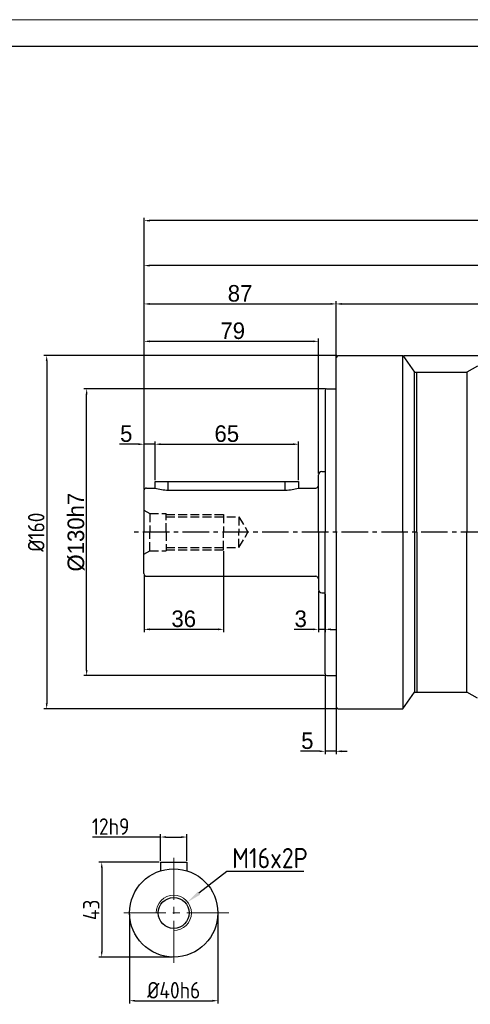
# Model space of a CAD drawing. Header units: millimetres. Extents: x 0 to 1014, y 0 to 717.
# Tile 8 of 13: x 286 to 491, y 271 to 717. Entities that reach past the tile are written whole.
import ezdxf

# ---------------------------------------------------------------- set-up
doc = ezdxf.new("R2010")
doc.units = ezdxf.units.MM
for name, pattern in [('CENTER2', [28.575, 19.05, -3.175, 3.175, -3.175]), ('JIS_02_4.0', [5.5, 4, -1.5]), ('点画线', [18, 12, -2, 2, -2])]:
    doc.linetypes.add(name, pattern=pattern)
doc.layers.add('6文字层', color=3, linetype='Continuous')
doc.layers.add('7中心线层', color=7, linetype='点画线')
for name, color, linetype, lineweight in [('中心线', 230, 'CENTER2', 18), ('中心线01', 7, 'JIS_02_4.0', 0), ('图框_外框线', 7, 'Continuous', 18), ('粗实线', 7, 'Continuous', 40), ('细实线', 211, 'Continuous', 18)]:
    doc.layers.add(name, color=color, linetype=linetype, lineweight=lineweight)
doc.styles.add('工程字', font='gbenor.shx', dxfattribs={"bigfont": 'gbcbig.shx'})
doc.dimstyles.new('DIMSTYLE_17', dxfattribs={"dimtxt": 8, "dimasz": 12, "dimexe": 0.18, "dimexo": 1, "dimgap": 1, "dimtad": 1, "dimtih": 1, "dimtoh": 1, "dimdec": 3, "dimdsep": 46, "dimtxsty": 'Standard', "dimblk": '_FILLED', "dimblk1": '_FILLED', "dimblk2": '_FILLED', "dimcen": 0.09, "dimadec": 0, "dimazin": 0, "dimtol": 1, "dimtp": 0.1, "dimtm": 0.1, "dimtfac": 0.7, "dimtdec": 3, "dimtofl": 0, "dimtmove": 0, "dimatfit": 3, "dimldrblk": '_FILLED', "dimfxl": 1, "dimtolj": 1, "dimarcsym": 0})
doc.dimstyles.new('ISO-25', dxfattribs={"dimtxt": 2.5, "dimasz": 2.5, "dimexe": 1.25, "dimexo": 0.625, "dimtad": 1, "dimtxsty": 'Standard', "dimcen": 2.5, "dimadec": 0, "dimazin": 0, "dimtfac": 1, "dimtmove": 0, "dimatfit": 3, "dimfxl": 1, "dimarcsym": 0})

# ---------------------------------------------------------------- blocks, each defined once
blk = doc.blocks.new('*D79')
at = {"layer": '6文字层', "color": 0, "lineweight": -2}
for p, q in [((429.77, 555.51), (429.77, 589.54)), ((642.27, 485.51), (642.27, 589.54)), ((432.27, 588.29), (639.77, 588.29))]:
    blk.add_line(p, q, dxfattribs=at)
at = {"layer": '6文字层', "color": 0}
for points in [[(432.27, 588.71), (432.27, 587.87), (429.77, 588.29)], [(639.77, 587.87), (639.77, 588.71), (642.27, 588.29)]]:
    blk.add_solid(points, dxfattribs=at)
at = {"layer": 'Defpoints', "color": 0}
for p in [(642.27, 588.29), (429.77, 554.88), (642.27, 484.88)]:
    blk.add_point(p, dxfattribs=at)
at = {"layer": '6文字层', "color": 0, "insert": (536.02, 593.67), "char_height": 7.5, "attachment_point": 5}
blk.add_mtext('212,5', dxfattribs=at)
blk = doc.blocks.new('*D80')
at = {"layer": '6文字层', "color": 0, "lineweight": -2}
for p, q in [((342.77, 504.31), (342.77, 606.9)), ((699.77, 425.01), (699.77, 606.9)), ((697.27, 605.65), (345.27, 605.65))]:
    blk.add_line(p, q, dxfattribs=at)
at = {"layer": '6文字层', "color": 0}
for points in [[(345.27, 606.07), (345.27, 605.24), (342.77, 605.65)], [(697.27, 605.24), (697.27, 606.07), (699.77, 605.65)]]:
    blk.add_solid(points, dxfattribs=at)
at = {"layer": 'Defpoints', "color": 0}
for p in [(342.77, 605.65), (342.77, 503.68), (699.77, 424.38)]:
    blk.add_point(p, dxfattribs=at)
at = {"layer": '6文字层', "color": 0, "insert": (521.27, 610.4), "char_height": 7.5, "attachment_point": 5}
blk.add_mtext('357', dxfattribs=at)
blk = doc.blocks.new('*D82')
at = {"layer": '6文字层', "color": 0, "lineweight": -2}
for p, q in [((350.23, 335.99), (350.23, 347.99)), ((362.23, 335.99), (362.23, 347.99)), ((350.23, 346.74), (319.47, 346.74)), ((352.73, 346.74), (359.73, 346.74))]:
    blk.add_line(p, q, dxfattribs=at)
at = {"layer": '6文字层', "color": 0}
for points in [[(352.73, 347.15), (352.73, 346.32), (350.23, 346.74)], [(359.73, 346.32), (359.73, 347.15), (362.23, 346.74)]]:
    blk.add_solid(points, dxfattribs=at)
at = {"layer": 'Defpoints', "color": 0}
for p in [(362.23, 346.74), (350.23, 335.36), (362.23, 335.36)]:
    blk.add_point(p, dxfattribs=at)
at = {"layer": '6文字层', "color": 0, "insert": (327.67, 351.49), "char_height": 7.5, "attachment_point": 5, "style": '工程字'}
blk.add_mtext('12h9', dxfattribs=at)
blk = doc.blocks.new('*D83')
at = {"layer": '6文字层', "color": 0, "lineweight": -2}
for p, q in [((349.61, 335.36), (322.38, 335.36)), ((323.63, 332.86), (323.63, 294.86)), ((355.61, 292.36), (322.38, 292.36))]:
    blk.add_line(p, q, dxfattribs=at)
at = {"layer": '6文字层', "color": 0}
for points in [[(324.04, 332.86), (323.21, 332.86), (323.63, 335.36)], [(323.21, 294.86), (324.04, 294.86), (323.63, 292.36)]]:
    blk.add_solid(points, dxfattribs=at)
at = {"layer": 'Defpoints', "color": 0}
for p in [(350.23, 335.36), (323.63, 292.36), (356.23, 292.36)]:
    blk.add_point(p, dxfattribs=at)
at = {"layer": '6文字层', "color": 0, "insert": (318.88, 313.72), "char_height": 7.5, "attachment_point": 5, "rotation": 90, "style": '工程字'}
blk.add_mtext('43', dxfattribs=at)
blk = doc.blocks.new('*D84')
at = {"layer": '6文字层', "color": 0, "lineweight": -2}
for p, q in [((336.23, 311.74), (336.23, 271.32)), ((376.23, 311.74), (376.23, 271.32)), ((338.73, 272.57), (373.73, 272.57))]:
    blk.add_line(p, q, dxfattribs=at)
at = {"layer": '6文字层', "color": 0}
for points in [[(338.73, 272.99), (338.73, 272.16), (336.23, 272.57)], [(373.73, 272.16), (373.73, 272.99), (376.23, 272.57)]]:
    blk.add_solid(points, dxfattribs=at)
at = {"layer": 'Defpoints', "color": 0}
for p in [(336.23, 312.36), (376.23, 312.36), (376.23, 272.57)]:
    blk.add_point(p, dxfattribs=at)
at = {"layer": '6文字层', "color": 0, "insert": (356.23, 277.32), "char_height": 7.5, "attachment_point": 5, "style": '工程字'}
blk.add_mtext('%%C40h6', dxfattribs=at)
blk = doc.blocks.new('_FILLED')
at = {"color": 0, "linetype": 'ByBlock'}
blk.add_solid([(0, 0), (-1, 0.133), (-1, -0.133)], dxfattribs=at)
blk = doc.blocks.new('*D85')
at = {"layer": '6文字层', "color": 0, "linetype": 'Continuous', "lineweight": -2}
for p, q in [((380.21, 331.11), (367.65, 321.29)), ((415.12, 331.11), (380.21, 331.11)), ((356.14, 312.36), (356.32, 312.36)), ((356.23, 312.27), (356.23, 312.45))]:
    blk.add_line(p, q, dxfattribs=at)
at = {"layer": 'Defpoints', "color": 0}
for p in [(362.53, 317.29), (349.93, 307.43)]:
    blk.add_point(p, dxfattribs=at)
at = {"layer": '6文字层', "color": 0, "lineweight": -2, "xscale": 6.5, "yscale": 6.5, "zscale": 6.5, "rotation": 218.0258857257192}
blk.add_blockref('_FILLED', (362.53, 317.29), dxfattribs=at)
at = {"layer": '6文字层', "color": 0, "insert": (399.84, 337.19), "char_height": 7.5, "attachment_point": 5, "style": '工程字'}
blk.add_mtext('\\A1;{\\H1.222222x;M16x2P}', dxfattribs=at)
blk = doc.blocks.new('*D98')
at = {"layer": '6文字层', "color": 0, "lineweight": -2}
for p, q in [((460.64, 564.88), (791.34, 564.88)), ((790.09, 562.38), (790.09, 351.88)), ((707.08, 349.38), (791.34, 349.38))]:
    blk.add_line(p, q, dxfattribs=at)
at = {"layer": '6文字层', "color": 0}
for points in [[(790.5, 562.38), (789.67, 562.38), (790.09, 564.88)], [(789.67, 351.88), (790.5, 351.88), (790.09, 349.38)]]:
    blk.add_solid(points, dxfattribs=at)
at = {"layer": 'Defpoints', "color": 0}
for p in [(460.02, 564.88), (706.45, 349.38), (790.09, 349.38)]:
    blk.add_point(p, dxfattribs=at)
at = {"layer": '6文字层', "color": 0, "insert": (784.71, 457.13), "char_height": 7.5, "attachment_point": 5, "rotation": 90}
blk.add_mtext('215,5', dxfattribs=at)
blk = doc.blocks.new('*D99')
at = {"layer": '6文字层', "color": 0, "lineweight": -2}
for p, q in [((342.77, 504.31), (342.77, 627.27)), ((704.77, 626.02), (345.27, 626.02)), ((707.27, 391.21), (707.27, 627.27))]:
    blk.add_line(p, q, dxfattribs=at)
at = {"layer": '6文字层', "color": 0}
for points in [[(345.27, 626.44), (345.27, 625.6), (342.77, 626.02)], [(704.77, 625.6), (704.77, 626.44), (707.27, 626.02)]]:
    blk.add_solid(points, dxfattribs=at)
at = {"layer": 'Defpoints', "color": 0}
for p in [(342.77, 626.02), (342.77, 503.68), (707.27, 390.58)]:
    blk.add_point(p, dxfattribs=at)
at = {"layer": '6文字层', "color": 0, "insert": (525.02, 631.4), "char_height": 7.5, "attachment_point": 5}
blk.add_mtext('364,5', dxfattribs=at)
blk = doc.blocks.new('*D103')
at = {"layer": '6文字层', "color": 0, "lineweight": -2}
for p, q in [((424.94, 549.88), (315.55, 549.88)), ((316.8, 422.38), (316.8, 547.38)), ((424.94, 419.88), (315.55, 419.88))]:
    blk.add_line(p, q, dxfattribs=at)
at = {"layer": '6文字层', "color": 0}
for points in [[(317.21, 547.38), (316.38, 547.38), (316.8, 549.88)], [(316.38, 422.38), (317.21, 422.38), (316.8, 419.88)]]:
    blk.add_solid(points, dxfattribs=at)
at = {"layer": 'Defpoints', "color": 0}
for p in [(316.8, 549.88), (425.57, 549.88), (425.57, 419.88)]:
    blk.add_point(p, dxfattribs=at)
at = {"layer": '6文字层', "color": 0, "insert": (312.05, 484.88), "char_height": 7.5, "attachment_point": 5, "rotation": 90}
blk.add_mtext('%%C130h7', dxfattribs=at)
blk = doc.blocks.new('*D104')
at = {"layer": '6文字层', "color": 0, "lineweight": -2}
for p, q in [((340.27, 524.73), (331.7, 524.73)), ((342.77, 504.31), (342.77, 525.98)), ((347.77, 524.73), (342.77, 524.73)), ((347.77, 508.51), (347.77, 525.98)), ((350.27, 524.73), (352.77, 524.73))]:
    blk.add_line(p, q, dxfattribs=at)
at = {"layer": '6文字层', "color": 0}
for points in [[(340.27, 524.31), (340.27, 525.14), (342.77, 524.73)], [(350.27, 525.14), (350.27, 524.31), (347.77, 524.73)]]:
    blk.add_solid(points, dxfattribs=at)
at = {"layer": 'Defpoints', "color": 0}
for p in [(342.77, 524.73), (347.77, 507.88), (342.77, 503.68)]:
    blk.add_point(p, dxfattribs=at)
at = {"layer": '6文字层', "color": 0, "insert": (334.74, 529.48), "char_height": 7.5, "attachment_point": 5}
blk.add_mtext('5', dxfattribs=at)
blk = doc.blocks.new('*D105')
at = {"layer": '6文字层', "color": 0, "lineweight": -2}
for p, q in [((347.77, 508.51), (347.77, 525.98)), ((350.27, 524.73), (410.27, 524.73)), ((412.77, 508.51), (412.77, 525.98))]:
    blk.add_line(p, q, dxfattribs=at)
at = {"layer": '6文字层', "color": 0}
for points in [[(350.27, 525.14), (350.27, 524.31), (347.77, 524.73)], [(410.27, 524.31), (410.27, 525.14), (412.77, 524.73)]]:
    blk.add_solid(points, dxfattribs=at)
at = {"layer": 'Defpoints', "color": 0}
for p in [(412.77, 524.73), (347.77, 507.88), (412.77, 507.88)]:
    blk.add_point(p, dxfattribs=at)
at = {"layer": '6文字层', "color": 0, "insert": (380.27, 529.48), "char_height": 7.5, "attachment_point": 5}
blk.add_mtext('65', dxfattribs=at)
blk = doc.blocks.new('*D106')
at = {"layer": '6文字层', "color": 0, "lineweight": -2}
for p, q in [((342.77, 504.31), (342.77, 572.6)), ((345.27, 571.35), (419.27, 571.35)), ((421.77, 511.51), (421.77, 572.6))]:
    blk.add_line(p, q, dxfattribs=at)
at = {"layer": '6文字层', "color": 0}
for points in [[(345.27, 571.76), (345.27, 570.93), (342.77, 571.35)], [(419.27, 570.93), (419.27, 571.76), (421.77, 571.35)]]:
    blk.add_solid(points, dxfattribs=at)
at = {"layer": 'Defpoints', "color": 0}
for p in [(421.77, 571.35), (421.77, 510.88), (342.77, 503.68)]:
    blk.add_point(p, dxfattribs=at)
at = {"layer": '6文字层', "color": 0, "insert": (382.95, 576.1), "char_height": 7.5, "attachment_point": 5}
blk.add_mtext('79', dxfattribs=at)
blk = doc.blocks.new('*D107')
at = {"layer": '6文字层', "color": 0, "lineweight": -2}
for p, q in [((378.77, 476.26), (378.77, 439.6)), ((342.77, 465.46), (342.77, 439.6)), ((376.27, 440.85), (345.27, 440.85))]:
    blk.add_line(p, q, dxfattribs=at)
at = {"layer": '6文字层', "color": 0}
for points in [[(345.27, 441.27), (345.27, 440.43), (342.77, 440.85)], [(376.27, 440.43), (376.27, 441.27), (378.77, 440.85)]]:
    blk.add_solid(points, dxfattribs=at)
at = {"layer": 'Defpoints', "color": 0}
for p in [(378.77, 476.88), (342.77, 466.08), (342.77, 440.85)]:
    blk.add_point(p, dxfattribs=at)
at = {"layer": '6文字层', "color": 0, "insert": (360.77, 445.6), "char_height": 7.5, "attachment_point": 5}
blk.add_mtext('36', dxfattribs=at)
blk = doc.blocks.new('*D108')
at = {"layer": '6文字层', "color": 0, "lineweight": -2}
for p, q in [((421.77, 458.26), (421.77, 439.6)), ((424.77, 456.76), (424.77, 439.6)), ((419.27, 440.85), (410.7, 440.85)), ((424.77, 440.85), (421.77, 440.85)), ((427.27, 440.85), (429.77, 440.85))]:
    blk.add_line(p, q, dxfattribs=at)
at = {"layer": '6文字层', "color": 0}
for points in [[(419.27, 440.43), (419.27, 441.27), (421.77, 440.85)], [(427.27, 441.27), (427.27, 440.43), (424.77, 440.85)]]:
    blk.add_solid(points, dxfattribs=at)
at = {"layer": 'Defpoints', "color": 0}
for p in [(421.77, 458.88), (424.77, 457.38), (421.77, 440.85)]:
    blk.add_point(p, dxfattribs=at)
at = {"layer": '6文字层', "color": 0, "insert": (413.74, 445.6), "char_height": 7.5, "attachment_point": 5}
blk.add_mtext('3', dxfattribs=at)
blk = doc.blocks.new('*D109')
at = {"layer": '6文字层', "color": 0, "lineweight": -2}
for p, q in [((424.77, 420.06), (424.77, 384.35)), ((429.77, 405.06), (429.77, 384.35)), ((422.27, 385.6), (413.7, 385.6)), ((429.77, 385.6), (424.77, 385.6)), ((432.27, 385.6), (434.77, 385.6))]:
    blk.add_line(p, q, dxfattribs=at)
at = {"layer": '6文字层', "color": 0}
for points in [[(422.27, 385.18), (422.27, 386.01), (424.77, 385.6)], [(432.27, 386.01), (432.27, 385.18), (429.77, 385.6)]]:
    blk.add_solid(points, dxfattribs=at)
at = {"layer": 'Defpoints', "color": 0}
for p in [(424.77, 420.68), (429.77, 405.68), (424.77, 385.6)]:
    blk.add_point(p, dxfattribs=at)
at = {"layer": '6文字层', "color": 0, "insert": (416.74, 390.35), "char_height": 7.5, "attachment_point": 5}
blk.add_mtext('5', dxfattribs=at)
blk = doc.blocks.new('*D110')
at = {"layer": '6文字层', "color": 0, "lineweight": -2}
for p, q in [((430.14, 564.88), (297.45, 564.88)), ((298.7, 562.38), (298.7, 407.38)), ((430.14, 404.88), (297.45, 404.88))]:
    blk.add_line(p, q, dxfattribs=at)
at = {"layer": '6文字层', "color": 0}
for points in [[(299.12, 562.38), (298.29, 562.38), (298.7, 564.88)], [(298.29, 407.38), (299.12, 407.38), (298.7, 404.88)]]:
    blk.add_solid(points, dxfattribs=at)
at = {"layer": 'Defpoints', "color": 0}
for p in [(430.77, 564.88), (298.7, 404.88), (430.77, 404.88)]:
    blk.add_point(p, dxfattribs=at)
at = {"layer": '6文字层', "color": 0, "insert": (293.95, 484.88), "char_height": 7.5, "attachment_point": 5, "rotation": 90, "style": '工程字'}
blk.add_mtext('%%C160', dxfattribs=at)
blk = doc.blocks.new('*D111')
at = {"layer": '6文字层', "color": 0, "lineweight": -2}
for p, q in [((342.77, 504.31), (342.77, 589.54)), ((429.77, 572.21), (429.77, 589.54)), ((345.27, 588.29), (427.27, 588.29))]:
    blk.add_line(p, q, dxfattribs=at)
at = {"layer": '6文字层', "color": 0}
for points in [[(345.27, 588.71), (345.27, 587.87), (342.77, 588.29)], [(427.27, 587.87), (427.27, 588.71), (429.77, 588.29)]]:
    blk.add_solid(points, dxfattribs=at)
at = {"layer": 'Defpoints', "color": 0}
for p in [(429.77, 588.29), (429.77, 571.58), (342.77, 503.68)]:
    blk.add_point(p, dxfattribs=at)
at = {"layer": '6文字层', "color": 0, "insert": (386.27, 593.04), "char_height": 7.5, "attachment_point": 5}
blk.add_mtext('87', dxfattribs=at)
blk = doc.blocks.new('*D112')
at = {"layer": '6文字层', "color": 0, "lineweight": -2}
for p, q in [((342.77, 504.31), (342.77, 589.54)), ((429.77, 564.71), (429.77, 589.54)), ((345.27, 588.29), (427.27, 588.29))]:
    blk.add_line(p, q, dxfattribs=at)
at = {"layer": '6文字层', "color": 0}
for points in [[(345.27, 588.71), (345.27, 587.87), (342.77, 588.29)], [(427.27, 587.87), (427.27, 588.71), (429.77, 588.29)]]:
    blk.add_solid(points, dxfattribs=at)
at = {"layer": 'Defpoints', "color": 0}
for p in [(429.77, 588.29), (429.77, 564.08), (342.77, 503.68)]:
    blk.add_point(p, dxfattribs=at)
at = {"layer": '6文字层', "color": 0, "insert": (386.27, 593.04), "char_height": 7.5, "attachment_point": 5}
blk.add_mtext('87', dxfattribs=at)

msp = doc.modelspace()

# ---------------------------------------------------------------- linework, layer by layer
at = {"layer": '7中心线层'}
msp.add_line((642.2677, 484.8833), (336.5985, 484.8833), dxfattribs=at)
at = {"layer": '中心线', "color": 0}
for p, q in [((356.2302, 337.36), (356.2302, 287.36)), ((381.2302, 312.36), (331.2302, 312.36))]:
    msp.add_line(p, q, dxfattribs=at)
at = {"layer": '中心线01', "color": 0, "lineweight": 25}
for p, q in [((342.7677, 494.8833), (345.3658, 493.3833)), ((345.3658, 493.3833), (345.3658, 484.8833)), ((345.3658, 493.3833), (352.7677, 493.3833)), ((352.7677, 484.8833), (352.7677, 493.3833)), ((352.7677, 492.8833), (378.7677, 492.8833)), ((352.7677, 491.8833), (385.7677, 491.8833)), ((378.7677, 492.8833), (378.7677, 484.8833)), ((385.7677, 491.8833), (385.7677, 484.8833)), ((385.7677, 491.8833), (389.8092, 484.8833)), ((345.3658, 476.3833), (345.3658, 484.8833)), ((352.7677, 484.8833), (352.7677, 476.3833)), ((378.7677, 476.8833), (378.7677, 484.8833)), ((385.7677, 477.8833), (385.7677, 484.8833)), ((385.7677, 477.8833), (389.8092, 484.8833)), ((352.7677, 477.8833), (385.7677, 477.8833)), ((342.7677, 474.8833), (345.3658, 476.3833)), ((345.3658, 476.3833), (352.7677, 476.3833)), ((352.7677, 476.8833), (378.7677, 476.8833))]:
    msp.add_line(p, q, dxfattribs=at)
at = {"layer": '图框_外框线', "color": 3}
msp.add_lwpolyline([(0, 0), (1014.0534, 0), (1014.0534, 717.0806), (0, 717.0806)], close=True, dxfattribs=at)
at = {"layer": '图框_外框线', "color": 3, "lineweight": 25}
msp.add_lwpolyline([(60.3603, 12.0721), (1001.9813, 12.0721), (1001.9813, 705.0086), (60.3603, 705.0086)], close=True, dxfattribs=at)
at = {"layer": '粗实线', "lineweight": 30}
for p, q in [((430.5677, 564.8833), (429.7677, 564.0833)), ((429.7677, 484.8833), (429.7677, 564.0833)), ((430.5677, 564.8833), (460.0162, 564.8833)), ((460.0162, 564.8833), (465.2677, 557.3833)), ((460.0162, 484.8833), (460.0162, 564.8833)), ((493.7684, 560.1333), (489.0053, 557.3833)), ((465.2677, 557.3833), (466.2677, 557.3833)), ((465.2677, 544.8833), (465.2677, 557.3833)), ((465.2677, 484.8833), (465.2677, 557.3833)), ((466.2677, 544.8833), (466.2677, 557.3833)), ((466.2677, 557.3833), (489.0053, 557.3833)), ((466.2677, 484.8833), (466.2677, 557.3833)), ((466.2677, 544.8833), (466.2677, 557.3833)), ((466.2677, 484.8833), (466.2677, 557.3833)), ((489.0053, 557.3833), (489.0053, 484.8833)), ((424.7677, 549.0833), (424.7677, 484.8833)), ((425.5677, 549.8833), (429.7677, 549.8833)), ((421.7677, 484.8832), (421.7677, 510.8833)), ((423.2677, 512.3833), (424.7677, 512.3833)), ((343.9677, 504.8833), (347.7683, 504.8833)), ((347.7682, 504.8833), (347.7682, 507.8833)), ((347.7682, 507.8833), (412.7682, 507.8833)), ((353.7682, 503.9621), (353.7682, 507.8833)), ((406.7682, 503.9621), (406.7682, 507.8833)), ((412.7682, 507.8833), (412.7682, 504.8833)), ((412.7683, 504.8833), (420.5677, 504.8833)), ((342.7677, 503.6833), (342.7677, 484.8833)), ((353.7682, 503.9621), (406.7682, 503.9621)), ((342.7677, 466.0833), (342.7677, 484.8833)), ((421.7677, 484.8834), (421.7677, 458.8833)), ((424.7677, 420.6833), (424.7677, 484.8833)), ((429.7677, 484.8833), (429.7677, 405.6833)), ((460.0162, 484.8833), (460.0162, 404.8833)), ((465.2677, 484.8833), (465.2677, 412.3833)), ((466.2677, 484.8833), (466.2677, 412.3833)), ((466.2677, 484.8833), (466.2677, 412.3833)), ((489.0053, 412.3833), (489.0053, 484.8833)), ((343.9677, 464.8833), (420.5677, 464.8833)), ((423.2677, 457.3833), (424.7677, 457.3833)), ((465.2677, 424.8833), (465.2677, 412.3833)), ((466.2677, 424.8833), (466.2677, 412.3833)), ((466.2677, 424.8833), (466.2677, 412.3833)), ((425.5677, 419.8833), (429.7677, 419.8833)), ((460.0162, 404.8833), (465.2677, 412.3833)), ((465.2677, 412.3833), (466.2677, 412.3833)), ((466.2677, 412.3833), (489.0053, 412.3833)), ((493.7684, 409.6333), (489.0053, 412.3833)), ((430.5677, 404.8833), (429.7677, 405.6833)), ((430.5677, 404.8833), (460.0162, 404.8833)), ((350.2302, 335.36), (362.2302, 335.36)), ((350.2302, 335.36), (350.2302, 331.4388)), ((362.2302, 335.36), (362.2302, 331.4388))]:
    msp.add_line(p, q, dxfattribs=at)
for radius in [20, 7]:
    msp.add_circle((356.2302, 312.36), radius, dxfattribs=at)
for centre, radius, start, end in [((425.5677, 549.0833), 0.8, 90, 180), ((423.2677, 510.8833), 1.5, 90, 180), ((343.9677, 503.6833), 1.2, 90, 180), ((353.9, 524.8211), 20.8594, 252.905262, 269.637919), ((406.6363, 524.8213), 20.8596, 270.362116, 287.095472), ((420.5677, 506.0833), 1.2, 270, 0), ((343.9677, 466.0833), 1.2, 180, 270), ((420.5677, 463.6833), 1.2, 0, 90), ((423.2677, 458.8833), 1.5, 180, 270), ((425.5677, 420.6833), 0.8, 180, 270)]:
    msp.add_arc(centre, radius, start, end, dxfattribs=at)
at = {"layer": '细实线', "color": 0}
msp.add_arc((356.2302, 312.36), 8, 270, 180, dxfattribs=at)

# ---------------------------------------------------------------- dimensions: what is measured, and where the dimension line sits
at = {"layer": '6文字层'}
for base, p1, p2, picture, middle in [((342.7677, 626.0193), (707.2677, 390.5833), (342.7677, 503.6833), '*D99', (525.0177, 631.3978)), ((642.2677, 588.2893), (429.7677, 554.8833), (642.2677, 484.8833), '*D79', (536.0177, 593.6678)), ((342.7677, 524.7267), (347.7682, 507.8833), (342.7677, 503.6833), '*D104', (334.7356, 529.4767)), ((412.7682, 524.7267), (347.7682, 507.8833), (412.7682, 507.8833), '*D105', (380.2682, 529.4767)), ((342.7677, 440.8489), (378.7677, 476.8833), (342.7677, 466.0833), '*D107', (360.7677, 445.5989)), ((421.7677, 440.8489), (424.7677, 457.3833), (421.7677, 458.8833), '*D108', (413.7356, 445.5989)), ((424.7677, 385.5951), (429.7677, 405.6833), (424.7677, 420.6833), '*D109', (416.7356, 390.3451))]:
    dim = msp.add_linear_dim(base=base, p1=p1, p2=p2, dimstyle='ISO-25', override={"dimtxt": 7.5, "dimgap": 1}, dxfattribs=at)
    dim.commit()
    dim.dimension.update_dxf_attribs({"geometry": picture, "text_midpoint": middle})
for base, p1, p2, picture, middle in [((342.7677, 605.6538), (699.7677, 424.3833), (342.7677, 503.6833), '*D80', (521.2677, 605.6538)), ((429.7677, 588.2893), (342.7677, 503.6833), (429.7677, 571.5833), '*D111', (386.2677, 588.2893)), ((429.7677, 588.2893), (342.7677, 503.6833), (429.7677, 564.0833), '*D112', (386.2677, 588.2893)), ((421.7677, 571.3478), (342.7677, 503.6833), (421.7677, 510.8833), '*D106', (382.9486, 571.3478))]:
    dim = msp.add_linear_dim(base=base, p1=p1, p2=p2, dimstyle='ISO-25', override={"dimtxt": 7.5, "dimgap": 1}, dxfattribs=at)
    dim.commit()
    dim.dimension.update_dxf_attribs({"geometry": picture, "text_midpoint": middle, "dimtype": 160})
for base, p1, p2, text, override, picture, middle in [((298.7028, 404.8831), (430.7677, 564.8836), (430.7677, 404.8831), '%%C<>', {"dimtxt": 7.5, "dimgap": 1, "dimtxsty": '工程字'}, '*D110', (298.7028, 484.8833)), ((316.7972, 549.8833), (425.5677, 419.8833), (425.5677, 549.8833), '%%C<>h7', {"dimtxt": 7.5, "dimgap": 1}, '*D103', (316.7972, 484.8833))]:
    dim = msp.add_linear_dim(base=base, p1=p1, p2=p2, angle=90, text=text, dimstyle='ISO-25', override=override, dxfattribs=at)
    dim.commit()
    dim.dimension.update_dxf_attribs({"geometry": picture, "text_midpoint": middle, "dimtype": 160})
dim = msp.add_linear_dim(base=(790.0851, 349.3836), p1=(460.0162, 564.8833), p2=(706.4543, 349.3836), angle=90, dimstyle='ISO-25', override={"dimtxt": 7.5, "dimgap": 1}, dxfattribs=at)
dim.commit()
dim.dimension.update_dxf_attribs({"geometry": '*D98', "text_midpoint": (784.7066, 457.1335)})
for base, p1, p2, text, picture, middle in [((362.2302, 346.7365), (350.2302, 335.36), (362.2302, 335.36), '<>h9', '*D82', (327.6719, 346.7365)), ((376.2302, 272.5724), (336.2302, 312.36), (376.2302, 312.36), '%%C<>h6', '*D84', (356.2302, 272.5724))]:
    dim = msp.add_linear_dim(base=base, p1=p1, p2=p2, text=text, dimstyle='ISO-25', override={"dimtxt": 7.5, "dimgap": 1, "dimtxsty": '工程字'}, dxfattribs=at)
    dim.commit()
    dim.dimension.update_dxf_attribs({"geometry": picture, "text_midpoint": middle, "dimtype": 160})
at = {"layer": '6文字层', "linetype": 'Continuous'}
dim = msp.add_diameter_dim_2p(p1=(349.9283, 307.4319), p2=(362.532, 317.2882), text='{\\H1.222222x;M16x2P}', dimstyle='DIMSTYLE_17', override={"dimtxt": 7.5, "dimasz": 6.5, "dimgap": 1.5, "dimtxsty": '工程字', "dimtol": 0}, dxfattribs=at)
dim.commit()
dim.dimension.update_dxf_attribs({"geometry": '*D85', "text_midpoint": (399.8385, 331.1088), "dimtype": 163})
at = {"layer": '6文字层'}
dim = msp.add_linear_dim(base=(323.6274, 292.36), p1=(350.2302, 335.36), p2=(356.2302, 292.36), angle=90, dimstyle='ISO-25', override={"dimtxt": 7.5, "dimgap": 1, "dimtxsty": '工程字'}, dxfattribs=at)
dim.commit()
dim.dimension.update_dxf_attribs({"geometry": '*D83', "text_midpoint": (323.6274, 313.7177), "dimtype": 160})

doc.saveas('drawing.dxf')
